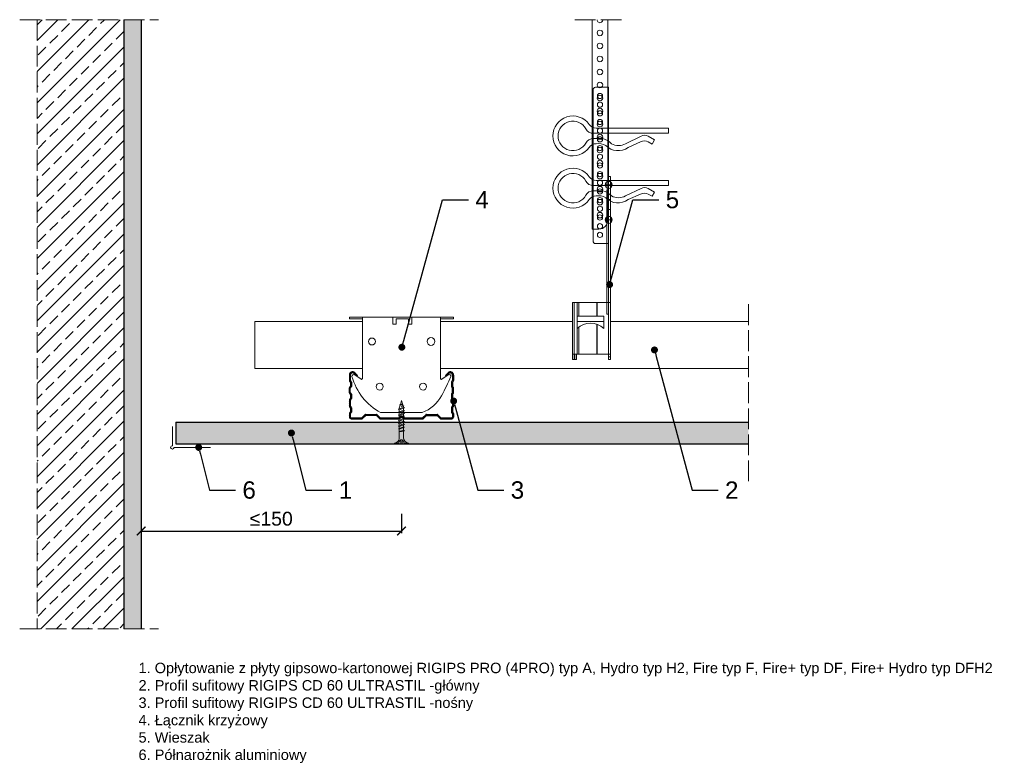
# Model space of a CAD drawing. Header units: millimetres. Extents: x 1985 to 2553, y 1202 to 1630.
import ezdxf
from ezdxf import colors
from ezdxf.entities.mleader import LeaderData, LeaderLine
from ezdxf.math import Vec2, Vec3

# ---------------------------------------------------------------- set-up
doc = ezdxf.new("R2010")
doc.units = ezdxf.units.MM
doc.linetypes.add('ACAD_ISO02W100', pattern=[15, 12, -3])
for name, color, linetype, lineweight in [('_RIGIPS AKCESORIA', 7, 'Continuous', 18), ('_RIGIPS G-K', 7, 'Continuous', 25), ('_RIGIPS PROFIL', 7, 'Continuous', 18), ('KRESKOWANIE', 7, 'Continuous', 9), ('PRZERYWANA', 7, 'ACAD_ISO02W100', 9)]:
    doc.layers.add(name, color=color, linetype=linetype, lineweight=lineweight)
doc.styles.get("Standard").update_dxf_attribs({"font": 'arial.ttf'})
doc.dimstyles.new('ISO-25', dxfattribs={"dimtxt": 2.5, "dimasz": 2.5, "dimexe": 1.25, "dimexo": 0.625, "dimtad": 1, "dimtxsty": 'Standard', "dimcen": 2.5, "dimadec": 0, "dimazin": 0, "dimtfac": 1, "dimtmove": 0, "dimatfit": 3, "dimfxl": 1, "dimarcsym": 0})

# ---------------------------------------------------------------- blocks, each defined once
blk = doc.blocks.new('TN 25')
at = {"layer": '_RIGIPS AKCESORIA'}
for p, q in [((0, -0.84), (0, 7.16)), ((0, 7.16), (0.46, 7.16)), ((0.46, 7.16), (0.46, 4.78)), ((0.46, 4.78), (0, 4.78)), ((0, 3.5), (1.77, 3.5)), ((0, 2.83), (1.77, 2.83)), ((0.46, 1.64), (0, 1.64)), ((0.46, -0.84), (0.46, 1.64)), ((1.77, 3.5), (1.77, 4.2)), ((1.77, 2.83), (1.77, 2.18)), ((3.02, 4.46), (8.47, 4.46)), ((7.49, 2.01), (3.55, 2.01)), ((7.12, 4.46), (7.12, 3.18)), ((8.03, 2.01), (7.12, 4.46)), ((7.12, 3.18), (7.65, 1.53)), ((7.65, 1.53), (8.03, 2.01)), ((9.41, 2.01), (8.03, 2.01)), ((8.47, 4.46), (8.79, 5)), ((9.61, 1.51), (8.47, 4.46)), ((8.79, 5), (9.93, 2.01)), ((9, 4.46), (10.1, 4.46)), ((9.93, 2.01), (9.61, 1.51)), ((11.04, 2.01), (9.93, 2.01)), ((10.1, 4.46), (10.41, 5)), ((11.23, 1.51), (10.1, 4.46)), ((10.41, 5), (11.56, 2.01)), ((10.62, 4.46), (11.67, 4.46)), ((11.56, 2.01), (11.23, 1.51)), ((12.61, 2.01), (11.56, 2.01)), ((11.67, 4.46), (11.99, 5)), ((12.81, 1.51), (11.67, 4.46)), ((11.99, 5), (13.14, 2.01)), ((12.2, 4.46), (13.21, 4.46)), ((13.14, 2.01), (12.81, 1.51)), ((14.15, 2.01), (13.14, 2.01)), ((13.21, 4.46), (13.52, 5)), ((14.34, 1.51), (13.21, 4.46)), ((13.52, 5), (14.67, 2.01)), ((13.73, 4.46), (14.8, 4.46)), ((14.67, 2.01), (14.34, 1.51)), ((15.74, 2.01), (14.67, 2.01)), ((14.8, 4.46), (15.12, 5)), ((15.94, 1.51), (14.8, 4.46)), ((15.12, 5), (16.26, 2.01)), ((15.33, 4.46), (16.42, 4.46)), ((16.26, 2.01), (15.94, 1.51)), ((17.36, 2.01), (16.26, 2.01)), ((16.42, 4.46), (16.73, 5)), ((17.55, 1.51), (16.42, 4.46)), ((16.73, 5), (17.88, 2.01)), ((16.94, 4.46), (17.99, 4.46)), ((17.88, 2.01), (17.55, 1.51)), ((18.93, 2.01), (17.88, 2.01)), ((17.99, 4.46), (18.31, 5)), ((19.13, 1.51), (17.99, 4.46)), ((18.31, 5), (19.45, 2.01)), ((18.52, 4.46), (19.68, 4.46)), ((19.45, 2.01), (19.13, 1.51)), ((19.45, 2.01), (20.62, 2.01)), ((19.68, 4.46), (20, 5)), ((20.82, 1.51), (19.68, 4.46)), ((20, 5), (21.14, 2.01)), ((20.21, 4.46), (20.7, 4.46)), ((20.7, 4.46), (22.28, 3.98)), ((21.14, 2.01), (20.82, 1.51)), ((21.14, 2.01), (21.81, 2.12)), ((21.85, 1.83), (21.67, 3.28)), ((21.67, 3.28), (22.14, 2.4)), ((22.14, 2.4), (21.85, 1.83)), ((22.7, 2.36), (22.14, 2.4)), ((22.28, 3.98), (22.56, 4.37)), ((22.7, 2.36), (22.28, 3.98)), ((22.56, 4.37), (23.03, 2.71)), ((23.03, 2.71), (22.7, 2.36)), ((22.71, 3.85), (25, 3.24)), ((25, 3.24), (23.03, 2.71)), ((0, -0.84), (0.46, -0.84))]:
    blk.add_line(p, q, dxfattribs=at)
for centre, major_axis, ratio, start_param, end_param in [((3.09, 7.67), (0.17, 3.2), 0.826134, 1.773653, 3.180586), ((-0.04, 0.9), (0, 3.93), 0.848176, -0.720942, -0.151112), ((3.37, -1.57), (0.28, 3.57), 0.832181, 0.035984, 1.430787), ((-2.73, 15.91), (0, 14.76), 0.848176, 3.399396, 3.475072), ((0.59, 4.62), (0, 2.81), 0.848176, 3.475072, 3.862535), ((1.66, 3.18), (0, 0.895), 0.848176, -1.552777, -0.720942), ((1.66, 3.18), (0, 0.895), 0.848176, 3.862535, 4.730408)]:
    blk.add_ellipse(centre, major_axis=major_axis, ratio=ratio, start_param=start_param, end_param=end_param, dxfattribs=at)
blk = doc.blocks.new('CD 60 ULTRASTIL')
h = blk.add_hatch()
h.set_pattern_fill('ANSI31', color=256, scale=0.3, style=0)
h.paths.add_polyline_path([(542.88, 684.5, -0.302776), (543.49, 684.5), (544.54, 683.79, 0.148069), (544.85, 683.7), (555.42, 683.7, 0.198912), (555.81, 683.86), (557.38, 685.44, -0.198912), (557.77, 685.6), (563.59, 685.6, -0.198912), (563.98, 685.44), (565.55, 683.86, 0.198912), (565.94, 683.7), (572.18, 683.7, 0.414214), (573.18, 684.7), (573.18, 686.74, 0.198912), (573.02, 687.12), (572.74, 687.4, -0.198912), (572.58, 687.79), (572.58, 689.87, -0.198912), (572.74, 690.26), (573.02, 690.54, 0.198912), (573.18, 690.93), (573.18, 694.47, 0.198912), (573.02, 694.86), (572.74, 695.14, -0.198912), (572.58, 695.53), (572.58, 697.61, -0.198912), (572.74, 698), (573.02, 698.28, 0.198912), (573.18, 698.67), (573.18, 701.47, 0.198912), (573.02, 701.86), (572.74, 702.14, -0.198912), (572.58, 702.53), (572.58, 704.61, -0.198912), (572.74, 705), (573.02, 705.28, 0.198912), (573.18, 705.67), (573.18, 708.9, 0.666128), (570.12, 710.18), (568.55, 708.63), (568.93, 708.24), (570.5, 709.79, -0.666128), (572.63, 708.9), (572.63, 705.9, -0.198912), (572.47, 705.51), (572.19, 705.23, 0.198912), (572.03, 704.84), (572.03, 702.3, 0.198912), (572.19, 701.91), (572.47, 701.63, -0.198912), (572.63, 701.25), (572.63, 698.9, -0.198912), (572.47, 698.51), (572.19, 698.23, 0.198912), (572.03, 697.84), (572.03, 695.3, 0.198912), (572.19, 694.91), (572.47, 694.63, -0.198912), (572.63, 694.25), (572.63, 691.16, -0.198912), (572.47, 690.77), (572.19, 690.49, 0.198912), (572.03, 690.1), (572.03, 687.56, 0.198912), (572.19, 687.17), (572.47, 686.9, -0.198912), (572.63, 686.51), (572.63, 684.7, -0.414214), (572.18, 684.25), (566.17, 684.25, -0.198912), (565.78, 684.41), (564.2, 685.99, 0.198912), (563.82, 686.15), (557.55, 686.15, 0.198912), (557.16, 685.99), (555.58, 684.41, -0.198912), (555.19, 684.25), (545.01, 684.25, -0.148069), (544.71, 684.34), (543.49, 685.16, 0.302776), (542.88, 685.16), (541.65, 684.34, -0.148069), (541.35, 684.25), (531.17, 684.25, -0.198912), (530.78, 684.41), (529.2, 685.99, 0.198912), (528.82, 686.15), (522.55, 686.15, 0.198912), (522.16, 685.99), (520.58, 684.41, -0.198912), (520.19, 684.25), (514.18, 684.25, -0.414214), (513.73, 684.7), (513.73, 686.51, -0.198912), (513.89, 686.9), (514.17, 687.17, 0.198912), (514.33, 687.56), (514.33, 690.1, 0.198912), (514.17, 690.49), (513.89, 690.77, -0.198912), (513.73, 691.16), (513.73, 694.25, -0.198912), (513.89, 694.63), (514.17, 694.91, 0.198912), (514.33, 695.3), (514.33, 697.84, 0.198912), (514.17, 698.23), (513.89, 698.51, -0.198912), (513.73, 698.9), (513.73, 701.25, -0.198912), (513.89, 701.63), (514.17, 701.91, 0.198912), (514.33, 702.3), (514.33, 704.84, 0.198912), (514.17, 705.23), (513.89, 705.51, -0.198912), (513.73, 705.9), (513.73, 708.9, -0.666128), (515.86, 709.79), (517.43, 708.24), (517.81, 708.63), (516.25, 710.18, 0.666128), (513.18, 708.9), (513.18, 705.67, 0.198912), (513.34, 705.28), (513.62, 705, -0.198912), (513.78, 704.61), (513.78, 702.53, -0.198912), (513.62, 702.14), (513.34, 701.86, 0.198912), (513.18, 701.47), (513.18, 698.67, 0.198912), (513.34, 698.28), (513.62, 698, -0.198912), (513.78, 697.61), (513.78, 695.53, -0.198912), (513.62, 695.14), (513.34, 694.86, 0.198912), (513.18, 694.47), (513.18, 690.93, 0.198912), (513.34, 690.54), (513.62, 690.26, -0.198912), (513.78, 689.87), (513.78, 687.79, -0.198912), (513.62, 687.4), (513.34, 687.12, 0.198912), (513.18, 686.74), (513.18, 684.7, 0.414214), (514.18, 683.7), (520.42, 683.7, 0.198912), (520.81, 683.86), (522.38, 685.44, -0.198912), (522.77, 685.6), (528.59, 685.6, -0.198912), (528.98, 685.44), (530.55, 683.86, 0.198912), (530.94, 683.7), (541.51, 683.7, 0.148069), (541.82, 683.79)])
for p, q in [((515.86, 709.79), (517.43, 708.24)), ((516.25, 710.18), (517.81, 708.63)), ((570.12, 710.18), (568.55, 708.63)), ((570.5, 709.79), (568.93, 708.24)), ((513.18, 708.9), (513.18, 705.67)), ((513.34, 705.28), (513.62, 705)), ((513.73, 708.9), (513.73, 705.9)), ((513.78, 704.61), (513.78, 702.53)), ((513.89, 705.51), (514.17, 705.23)), ((514.33, 704.84), (514.33, 702.3)), ((517.43, 708.24), (517.81, 708.63)), ((568.93, 708.24), (568.55, 708.63)), ((572.03, 704.84), (572.03, 702.3)), ((572.47, 705.51), (572.19, 705.23)), ((572.58, 704.61), (572.58, 702.53)), ((572.63, 708.9), (572.63, 705.9)), ((573.02, 705.28), (572.74, 705)), ((573.18, 708.9), (573.18, 705.67)), ((513.18, 698.67), (513.18, 701.47)), ((513.34, 701.86), (513.62, 702.14)), ((513.34, 698.28), (513.62, 698)), ((513.73, 698.9), (513.73, 701.25)), ((513.89, 701.63), (514.17, 701.91)), ((513.89, 698.51), (514.17, 698.23)), ((572.47, 701.63), (572.19, 701.91)), ((572.47, 698.51), (572.19, 698.23)), ((572.63, 698.9), (572.63, 701.25)), ((573.02, 701.86), (572.74, 702.14)), ((573.02, 698.28), (572.74, 698)), ((573.18, 698.67), (573.18, 701.47)), ((513.18, 694.47), (513.18, 690.93)), ((513.34, 694.86), (513.62, 695.14)), ((513.73, 694.25), (513.73, 691.16)), ((513.78, 697.61), (513.78, 695.53)), ((513.89, 694.63), (514.17, 694.91)), ((514.33, 697.84), (514.33, 695.3)), ((572.03, 697.84), (572.03, 695.3)), ((572.47, 694.63), (572.19, 694.91)), ((572.58, 697.61), (572.58, 695.53)), ((572.63, 694.25), (572.63, 691.16)), ((573.02, 694.86), (572.74, 695.14)), ((573.18, 694.47), (573.18, 690.93)), ((513.18, 686.74), (513.18, 684.7)), ((513.34, 690.54), (513.62, 690.26)), ((513.34, 687.12), (513.62, 687.4)), ((513.78, 689.87), (513.78, 687.79)), ((513.89, 690.77), (514.17, 690.49)), ((513.89, 686.9), (514.17, 687.17)), ((514.33, 690.1), (514.33, 687.56)), ((572.03, 690.1), (572.03, 687.56)), ((572.47, 690.77), (572.19, 690.49)), ((572.47, 686.9), (572.19, 687.17)), ((572.58, 689.87), (572.58, 687.79)), ((573.02, 690.54), (572.74, 690.26)), ((573.02, 687.12), (572.74, 687.4)), ((573.18, 686.74), (573.18, 684.7)), ((513.73, 686.51), (513.73, 684.7)), ((514.18, 684.25), (520.19, 684.25)), ((514.18, 683.7), (520.42, 683.7)), ((520.58, 684.41), (522.16, 685.99)), ((520.81, 683.86), (522.38, 685.44)), ((522.55, 686.15), (528.82, 686.15)), ((528.59, 685.6), (522.77, 685.6)), ((530.55, 683.86), (528.98, 685.44)), ((530.78, 684.41), (529.2, 685.99)), ((530.94, 683.7), (541.51, 683.7)), ((531.17, 684.25), (541.35, 684.25)), ((541.65, 684.34), (542.88, 685.16)), ((541.82, 683.79), (542.88, 684.5)), ((544.71, 684.34), (543.49, 685.16)), ((544.54, 683.79), (543.49, 684.5)), ((544.85, 683.7), (555.42, 683.7)), ((545.01, 684.25), (555.19, 684.25)), ((555.58, 684.41), (557.16, 685.99)), ((555.81, 683.86), (557.38, 685.44)), ((557.55, 686.15), (563.82, 686.15)), ((557.77, 685.6), (563.59, 685.6)), ((565.55, 683.86), (563.98, 685.44)), ((565.78, 684.41), (564.2, 685.99)), ((565.94, 683.7), (572.18, 683.7)), ((566.17, 684.25), (572.18, 684.25)), ((572.63, 686.51), (572.63, 684.7))]:
    blk.add_line(p, q)
for centre, radius, start, end in [((514.98, 708.9), 1.8, 45.3251, 180), ((514.98, 708.9), 1.25, 45.3251, 180), ((571.38, 708.9), 1.8, 360, 134.6749), ((571.38, 708.9), 1.25, 360, 134.6749), ((513.73, 705.67), 0.55, 180, 225), ((513.23, 704.61), 0.55, 0, 45), ((514.28, 705.9), 0.55, 180, 225), ((513.78, 704.84), 0.55, 0, 45), ((572.58, 704.84), 0.55, 135, 180), ((572.08, 705.9), 0.55, 315, 0), ((573.13, 704.61), 0.55, 135, 180), ((572.63, 705.67), 0.55, 315, 0), ((513.73, 701.47), 0.55, 135, 180), ((513.73, 698.67), 0.55, 180, 225), ((513.23, 702.53), 0.55, 315, 0), ((513.23, 697.61), 0.55, 360, 45), ((514.28, 701.25), 0.55, 135, 180), ((514.28, 698.9), 0.55, 180, 225), ((513.78, 702.3), 0.55, 315, 0), ((513.78, 697.84), 0.55, 0, 45), ((572.58, 702.3), 0.55, 180, 225), ((572.58, 697.84), 0.55, 135, 180), ((572.08, 701.25), 0.55, 0, 45), ((572.08, 698.9), 0.55, 315, 0), ((573.13, 702.53), 0.55, 180, 225), ((573.13, 697.61), 0.55, 135, 180), ((572.63, 701.47), 0.55, 0, 45), ((572.63, 698.67), 0.55, 315, 0), ((513.73, 694.47), 0.55, 135, 180), ((513.23, 695.53), 0.55, 315, 0), ((514.28, 694.25), 0.55, 135, 180), ((513.78, 695.3), 0.55, 315, 0), ((572.58, 695.3), 0.55, 180, 225), ((572.08, 694.25), 0.55, 0, 45), ((573.13, 695.53), 0.55, 180, 225), ((572.63, 694.47), 0.55, 0, 45), ((513.73, 690.93), 0.55, 180, 225), ((513.73, 686.74), 0.55, 135, 180), ((513.23, 689.87), 0.55, 0, 45), ((513.23, 687.79), 0.55, 315, 0), ((514.28, 691.16), 0.55, 180, 225), ((514.28, 686.51), 0.55, 135, 180), ((513.78, 690.1), 0.55, 360, 45), ((513.78, 687.56), 0.55, 315, 360), ((572.58, 690.1), 0.55, 135, 180), ((572.58, 687.56), 0.55, 180, 225), ((572.08, 691.16), 0.55, 315, 0), ((572.08, 686.51), 0.55, 360, 45), ((573.13, 689.87), 0.55, 135, 180), ((573.13, 687.79), 0.55, 180, 225), ((572.63, 690.93), 0.55, 315, 0), ((572.63, 686.74), 0.55, 360, 45), ((514.18, 684.7), 1, 180, 270), ((514.18, 684.7), 0.45, 180, 270), ((520.19, 684.8), 0.55, 270, 315), ((520.42, 684.25), 0.55, 270, 315), ((522.55, 685.6), 0.55, 90, 135), ((522.77, 685.05), 0.55, 90, 135), ((528.59, 685.05), 0.55, 45, 90), ((528.82, 685.6), 0.55, 45, 90), ((530.94, 684.25), 0.55, 225, 270), ((531.17, 684.8), 0.55, 225, 270), ((541.35, 684.8), 0.55, 270, 303.6901), ((541.51, 684.25), 0.55, 270, 303.6901), ((543.18, 684.7), 0.55, 56.3099, 123.6901), ((543.18, 684.04), 0.55, 56.3099, 123.6901), ((544.85, 684.25), 0.55, 236.3099, 270), ((545.01, 684.8), 0.55, 236.3099, 270), ((555.19, 684.8), 0.55, 270, 315), ((555.42, 684.25), 0.55, 270, 315), ((557.55, 685.6), 0.55, 90, 135), ((557.77, 685.05), 0.55, 90, 135), ((563.59, 685.05), 0.55, 45, 90), ((563.82, 685.6), 0.55, 45, 90), ((565.94, 684.25), 0.55, 225, 270), ((566.17, 684.8), 0.55, 225, 270), ((572.18, 684.7), 1, 270, 0), ((572.18, 684.7), 1, 270, 360), ((572.18, 684.7), 0.45, 270, 360)]:
    blk.add_arc(centre, radius, start, end)
blk = doc.blocks.new('Lacznik krzyzowy (widok2)')
at = {"layer": '_RIGIPS AKCESORIA'}
for p, q in [((94.8, 91.5, 218.36), (94.8, 90.5, 218.36)), ((94.8, 91.5, 218.36), (154.8, 91.5, 218.36)), ((102.3, 56.15, 218.36), (102.3, 91.5, 218.36)), ((119.8, 91.5, 218.36), (119.8, 87.5, 218.36)), ((130.8, 91.5, 218.36), (119.8, 91.5, 218.36)), ((130.85, 91.5, 218.36), (130.85, 87.5, 218.36)), ((147.3, 91.5, 218.36), (147.3, 56.15, 218.36)), ((154.8, 91.5, 218.36), (154.8, 90.5, 218.36)), ((94.8, 90.5, 218.36), (102.3, 90.5, 218.36)), ((119.8, 87.5, 218.36), (121.8, 87.5, 218.36)), ((121.8, 87.5, 218.36), (121.8, 90.5, 218.36)), ((121.8, 90.5, 218.36), (128.85, 90.5, 218.36)), ((128.85, 90.5, 218.36), (128.85, 87.5, 218.36)), ((128.85, 87.5, 218.36), (130.85, 87.5, 218.36)), ((154.8, 90.5, 218.36), (147.3, 90.5, 218.36)), ((97.87, 58.35, 218.36), (101.51, 55.74, 218.36)), ((148.09, 55.74, 218.36), (151.73, 58.35, 218.36)), ((136.8, 36.5, 218.36), (112.81, 36.5, 218.36))]:
    blk.add_line(p, q, dxfattribs=at)
for centre, radius in [((107.8, 77.5, 218.36), 2), ((141.8, 77.5, 218.36), 2.24), ((112.3, 51.5, 218.36), 2), ((137.3, 51.5, 218.36), 2)]:
    blk.add_circle(centre, radius, dxfattribs=at)
for centre, radius, start, end in [((97.29, 57.53, 218.36), 1, 122.1388, 189.8152), ((129.23, 66.45, 218.36), 34.16, 195.4351, 241.2658), ((97.29, 57.53, 218.36), 1, 54.4623, 122.1388), ((20.47, 114.78, 218.36), 144.71, 331.7398, 336.6225), ((152.32, 57.53, 218.36), 1, 350.1848, 125.5377), ((101.8, 56.15, 218.36), 0.5, 234.4623, 0), ((147.8, 56.15, 218.36), 0.5, 180, 305.5377), ((129.12, 56.49, 218.36), 21.41, 291.013, 331.4749)]:
    blk.add_arc(centre, radius, start, end, dxfattribs=at)
blk = doc.blocks.new('wieszak noniuszowy bok')
at = {"layer": '_RIGIPS AKCESORIA', "lineweight": 0}
for p, q in [((1392.48, 5181.36), (1399.98, 5181.36)), ((1399.98, 5024.65), (1399.98, 5181.36)), ((1390.98, 5092.86), (1390.98, 5179.86)), ((1399.98, 5129.95), (1399.97, 5129.95)), ((1399.98, 5129.95), (1401, 5129.95)), ((1401, 5129.95), (1401, 5024.65)), ((1401, 5129.95), (1401, 5129.95)), ((1398.54, 5126.58), (1398.54, 5123.65)), ((1399.98, 5126.06), (1399.98, 5102.02)), ((1401.42, 5126.58), (1401.42, 5123.65)), ((1398.96, 5122.28), (1399.98, 5122.28)), ((1398.96, 5122.28), (1399.98, 5122.28)), ((1398.96, 5122.28), (1398.96, 5050.72)), ((1399.98, 5116.66), (1401, 5116.66)), ((1399.98, 5116.63), (1399.98, 5116.66)), ((1399.98, 5116.66), (1399.98, 5116.63)), ((1399.98, 5116.62), (1399.98, 5116.63)), ((1399.98, 5116.63), (1399.98, 5116.56)), ((1399.98, 5116.55), (1399.98, 5116.63)), ((1399.98, 5116.63), (1399.98, 5116.55)), ((1399.98, 5116.55), (1399.98, 5116.62)), ((1399.98, 5116.56), (1399.98, 5116.43)), ((1399.98, 5116.42), (1399.98, 5116.55)), ((1399.98, 5116.41), (1399.98, 5116.55)), ((1399.98, 5116.55), (1399.98, 5116.41)), ((1399.98, 5116.43), (1399.98, 5116.25)), ((1399.98, 5116.24), (1399.98, 5116.42)), ((1399.98, 5116.21), (1399.98, 5116.41)), ((1399.98, 5116.41), (1399.98, 5116.21)), ((1399.98, 5116.25), (1399.98, 5116.01)), ((1399.98, 5116), (1399.98, 5116.24)), ((1399.98, 5115.97), (1399.98, 5116.21)), ((1399.98, 5116.21), (1399.98, 5115.97)), ((1399.98, 5116.01), (1399.98, 5115.74)), ((1399.98, 5115.71), (1399.98, 5116)), ((1399.98, 5115.69), (1399.98, 5115.97)), ((1399.98, 5115.97), (1399.98, 5115.69)), ((1399.98, 5115.74), (1399.98, 5115.41)), ((1399.98, 5115.38), (1399.98, 5115.71)), ((1399.98, 5115.37), (1399.98, 5115.69)), ((1399.98, 5115.69), (1399.98, 5115.37)), ((1399.98, 5115.41), (1399.98, 5115.05)), ((1399.98, 5115.02), (1399.98, 5115.38)), ((1399.98, 5115.02), (1399.98, 5115.37)), ((1399.98, 5115.37), (1399.98, 5115.02)), ((1399.98, 5115.05), (1399.98, 5114.67)), ((1399.98, 5114.65), (1399.98, 5115.02)), ((1399.98, 5114.64), (1399.98, 5115.02)), ((1399.98, 5115.02), (1399.98, 5114.64)), ((1399.98, 5114.67), (1399.98, 5114.28)), ((1399.98, 5114.25), (1399.98, 5114.65)), ((1399.98, 5114.25), (1399.98, 5114.64)), ((1399.98, 5114.64), (1399.98, 5114.25)), ((1399.98, 5114.28), (1399.98, 5113.88)), ((1399.98, 5113.85), (1399.98, 5114.25)), ((1399.98, 5113.84), (1399.98, 5114.25)), ((1399.98, 5114.25), (1399.98, 5113.84)), ((1399.98, 5113.88), (1399.98, 5113.48)), ((1399.98, 5113.46), (1399.98, 5113.85)), ((1399.98, 5113.84), (1399.98, 5113.44)), ((1399.98, 5113.44), (1399.98, 5113.84)), ((1399.98, 5113.48), (1399.98, 5113.1)), ((1399.98, 5113.07), (1399.98, 5113.46)), ((1399.98, 5113.44), (1399.98, 5113.06)), ((1399.98, 5113.06), (1399.98, 5113.44)), ((1399.98, 5113.1), (1399.98, 5112.75)), ((1399.98, 5112.72), (1399.98, 5113.07)), ((1399.98, 5113.06), (1399.98, 5112.68)), ((1399.98, 5112.68), (1399.98, 5113.06)), ((1399.98, 5112.75), (1399.98, 5112.42)), ((1399.98, 5112.4), (1399.98, 5112.72)), ((1399.98, 5112.68), (1399.98, 5112.33)), ((1399.98, 5112.33), (1399.98, 5112.68)), ((1399.98, 5112.42), (1399.98, 5112.14)), ((1399.98, 5112.12), (1399.98, 5112.4)), ((1399.98, 5112.33), (1399.98, 5112)), ((1399.98, 5112), (1399.98, 5112.33)), ((1399.98, 5112.14), (1399.98, 5111.9)), ((1399.98, 5111.89), (1399.98, 5112.12)), ((1399.98, 5112), (1399.98, 5111.72)), ((1399.98, 5111.72), (1399.98, 5112)), ((1399.98, 5111.9), (1399.98, 5111.72)), ((1399.98, 5111.72), (1399.98, 5111.89)), ((1399.98, 5111.72), (1399.98, 5111.6)), ((1399.98, 5111.59), (1399.98, 5111.72)), ((1399.98, 5111.72), (1399.98, 5111.48)), ((1399.98, 5111.48), (1399.98, 5111.72)), ((1399.98, 5111.6), (1399.98, 5111.54)), ((1399.98, 5111.53), (1399.98, 5111.59)), ((1399.98, 5111.54), (1399.98, 5111.53)), ((1399.98, 5111.48), (1399.98, 5111.29)), ((1399.98, 5111.29), (1399.98, 5111.48)), ((1399.98, 5111.29), (1399.98, 5111.15)), ((1399.98, 5111.15), (1399.98, 5111.29)), ((1399.98, 5111.15), (1399.98, 5111.06)), ((1399.98, 5111.06), (1399.98, 5111.15)), ((1399.98, 5111.06), (1399.98, 5111.04)), ((1399.98, 5111.04), (1399.98, 5111.06)), ((1399.98, 5111.04), (1401, 5111.04)), ((1398.54, 5106.42), (1398.54, 5103.49)), ((1399.98, 5102.02), (1399.98, 5102.1)), ((1401.42, 5106.42), (1401.42, 5103.49)), ((1399.98, 5091.36), (1392.48, 5091.36)), ((1400.98, 5057.36), (1379.24, 5057.36)), ((1379.24, 5057.36), (1379.24, 5024.65)), ((1380.12, 5057.36), (1380.12, 5024.65)), ((1381.9, 5057.36), (1381.9, 5049.5)), ((1382.79, 5057.36), (1382.79, 5049.5)), ((1393.13, 5057.36), (1393.13, 5049.5)), ((1393.4, 5057.36), (1393.4, 5049.5)), ((1400.98, 5057.36), (1401, 5057.36)), ((1401, 5057.36), (1400.98, 5057.36)), ((1398.96, 5050.72), (1399.98, 5050.72)), ((1381.81, 5042.35), (1381.81, 5049.5)), ((1397.14, 5049.5), (1381.81, 5049.5)), ((1393.13, 5044.79), (1393.13, 5027.72)), ((1393.4, 5044.69), (1393.4, 5027.72)), ((1397.14, 5042.35), (1397.14, 5049.5)), ((1381.9, 5042.43), (1381.9, 5027.72)), ((1382.79, 5043.18), (1382.79, 5027.72)), ((1379.24, 5027.72), (1401, 5027.72)), ((1380.57, 5027.72), (1380.57, 5024.65)), ((1381.46, 5024.65), (1381.46, 5027.72)), ((1379.24, 5024.65), (1381.46, 5024.65)), ((1399.98, 5026.19), (1401, 5026.19)), ((1401, 5024.65), (1399.98, 5024.65))]:
    blk.add_line(p, q, dxfattribs=at)
at = {"layer": '_RIGIPS AKCESORIA'}
for p, q in [((1397.92, 5125.12), (1402.03, 5125.12)), ((1397.92, 5104.96), (1402.03, 5104.96))]:
    blk.add_line(p, q, dxfattribs=at)
for centre, radius in [((1394.98, 5176.36), 1.5), ((1394.98, 5171.36), 1.5), ((1394.98, 5166.36), 1.5), ((1394.98, 5161.36), 1.5), ((1394.98, 5156.36), 1.5), ((1394.98, 5151.36), 1.5), ((1394.98, 5146.36), 1.5), ((1394.98, 5141.36), 1.5), ((1394.98, 5136.36), 1.5), ((1394.98, 5131.36), 1.5), ((1394.98, 5126.36), 1.5), ((1399.98, 5125.12), 2.06), ((1394.98, 5121.36), 1.5), ((1394.98, 5116.36), 1.5), ((1394.98, 5111.36), 1.5), ((1394.98, 5106.36), 1.5), ((1394.98, 5101.36), 1.5), ((1399.98, 5104.96), 2.06), ((1394.98, 5096.36), 1.5)]:
    blk.add_circle(centre, radius, dxfattribs=at)
at = {"layer": '_RIGIPS AKCESORIA', "lineweight": 0}
for centre, start, end in [((1392.48, 5179.86), 90, 180), ((1392.48, 5092.86), 180, 270)]:
    blk.add_arc(centre, 1.5, start, end, dxfattribs=at)
at = {"layer": '_RIGIPS AKCESORIA'}
blk.add_arc((1389.48, 5034.29), 11.12, 46.445, 133.4017, dxfattribs=at)
blk = doc.blocks.new('klamra')
at = {"layer": '_RIGIPS AKCESORIA'}
for p, q in [((6828.19, 2764.92), (6828.19, 2806.53)), ((6831.19, 2764.92), (6831.19, 2808.19)), ((6834.19, 2802.92), (6834.19, 2808.19)), ((6832.87, 2780.55), (6837.19, 2789.57)), ((6839.31, 2788.09), (6836.06, 2780.95)), ((6832.86, 2776.63), (6835, 2772.92)), ((6836.19, 2776.54), (6837.38, 2774.29)), ((6835, 2772.92), (6837.38, 2774.29)), ((6831.19, 2764.92), (6828.19, 2764.92))]:
    blk.add_line(p, q, dxfattribs=at)
for centre, radius, start, end in [((6832.69, 2820.02), 11.5, 305.1527, 234.8473), ((6832.69, 2820.02), 8.5, 298.7822, 241.2178), ((6823.19, 2806.53), 5, 0, 54.8473), ((6826.19, 2808.19), 5, 0, 61.2178), ((6839.19, 2808.19), 5, 118.7822, 180), ((6842.19, 2806.53), 5, 125.1527, 180), ((6845.23, 2805.18), 8.16, 170.4436, 210.2847), ((6843.93, 2805.32), 10.09, 195.2653, 228.1308), ((6829.23, 2793.69), 8.97, 332.6387, 27.3613), ((6831.19, 2793.92), 10, 324.3132, 45.573), ((6835.87, 2778.58), 3.59, 146.8414, 212.9715), ((6840.61, 2778.88), 5, 155.5109, 207.8622)]:
    blk.add_arc(centre, radius, start, end, dxfattribs=at)
blk = doc.blocks.new('noniusz uciety')
at = {"layer": '_RIGIPS AKCESORIA'}
for p, q in [((1663.33, 1509.33), (1663.33, 1629.95)), ((1672.33, 1514.33), (1672.33, 1629.95)), ((1667.33, 1509.33), (1663.33, 1509.33))]:
    blk.add_line(p, q, dxfattribs=at)
for centre in [(1667.88, 1622.34), (1667.88, 1614.84), (1667.88, 1607.34), (1667.88, 1599.84), (1667.88, 1592.34), (1667.88, 1584.84), (1667.88, 1577.34), (1667.88, 1569.84), (1667.88, 1562.34), (1667.88, 1554.84), (1667.88, 1547.34), (1667.88, 1539.84), (1667.88, 1532.34), (1667.88, 1524.84), (1667.88, 1517.34)]:
    blk.add_circle(centre, 1.6, dxfattribs=at)
for centre, radius, start, end in [((1667.88, 1629.84), 1.6, 175.8835, 4.1165), ((1667.33, 1514.33), 5, 270, 0)]:
    blk.add_arc(centre, radius, start, end, dxfattribs=at)
blk = doc.blocks.new('polnaroznik')
at = {"layer": '_RIGIPS AKCESORIA'}
for p, q in [((429.5, 44.15), (429.5, 55.15)), ((430.5, 56.15), (451.5, 56.15))]:
    blk.add_line(p, q, dxfattribs=at)
blk.add_arc((429.5, 56.15), 1, 0, 270, dxfattribs=at)
blk = doc.blocks.new('_Dot')
at = {"color": 0, "linetype": 'ByBlock', "lineweight": -2}
blk.add_line((-0.5, 0), (-1, 0), dxfattribs=at)
at = {"color": 0, "linetype": 'ByBlock', "const_width": 0.5}
blk.add_lwpolyline([(-0.25, 0, 1), (0.25, 0, 1)], format="xyb", close=True, dxfattribs=at)
blk = doc.blocks.new('_ArchTick')
at = {"color": 0, "linetype": 'ByBlock', "const_width": 0.15}
blk.add_lwpolyline([(-0.5, -0.5), (0.5, 0.5)], dxfattribs=at)
blk = doc.blocks.new('*D21')
at = {"layer": '_RIGIPS G-K', "color": 0, "lineweight": -2, "transparency": 16777216}
for p, q in [((2055.2, 1345.36), (2055.2, 1334.11)), ((2205.2, 1345.36), (2205.2, 1334.11)), ((2055.2, 1335.36), (2205.2, 1335.36))]:
    blk.add_line(p, q, dxfattribs=at)
at = {"layer": 'Defpoints', "color": 0, "transparency": 16777216}
for p in [(2205.2, 1410.55), (2055.2, 1385.55), (2205.2, 1335.36)]:
    blk.add_point(p, dxfattribs=at)
at = {"layer": '_RIGIPS G-K', "color": 0, "lineweight": -2, "transparency": 16777216, "xscale": 5, "yscale": 5, "zscale": 5, "rotation": 180}
blk.add_blockref('_ArchTick', (2055.2, 1335.36), dxfattribs=at)
at = {"layer": '_RIGIPS G-K', "color": 0, "lineweight": -2, "transparency": 16777216, "xscale": 5, "yscale": 5, "zscale": 5}
blk.add_blockref('_ArchTick', (2205.2, 1335.36), dxfattribs=at)
at = {"layer": '_RIGIPS G-K', "color": 0, "transparency": 16777216, "insert": (2130.2, 1342.44), "char_height": 8, "attachment_point": 5}
blk.add_mtext('≤150', dxfattribs=at)

msp = doc.modelspace()

# ---------------------------------------------------------------- hatches: boundary and pattern name
at = {"layer": '_RIGIPS G-K'}
h = msp.add_hatch(dxfattribs=at)
h.set_pattern_fill('DOTS', color=256, scale=2, angle=225, style=0)
h.set_pattern_definition([(225, (485, -0.9), (1.122532, -3.367596), [0, -3.175])])
h.paths.add_polyline_path([(2405.203, 1385.551), (2405.203, 1398.051), (2075.203, 1398.051), (2075.203, 1385.551)])
at = {"layer": 'KRESKOWANIE'}
h = msp.add_hatch(dxfattribs=at)
h.set_pattern_fill('ANSI33', color=256, scale=2, angle=180, style=0)
h.paths.add_polyline_path([(2045.203, 1629.951), (1995.203, 1629.951), (1995.203, 1278.951), (2045.203, 1278.951)])
h = msp.add_hatch(dxfattribs=at)
h.set_pattern_fill('AR-SAND', color=256, scale=0.1, style=0)
h.paths.add_polyline_path([(2055.203, 1629.951), (2045.203, 1629.951), (2045.203, 1278.951), (2055.203, 1278.951)])

# ---------------------------------------------------------------- linework, layer by layer
for p, q in [((2045.203, 1629.951), (2045.203, 1278.951)), ((2055.203, 1629.951), (2055.203, 1278.951))]:
    msp.add_line(p, q)
at = {"layer": '_RIGIPS G-K'}
for p, q in [((2075.203, 1398.051), (2405.203, 1398.051)), ((2075.203, 1398.051), (2075.203, 1385.551)), ((2075.203, 1385.551), (2405.203, 1385.551))]:
    msp.add_line(p, q, dxfattribs=at)
at = {"layer": '_RIGIPS PROFIL'}
for p, q in [((2182.703, 1456.051), (2120.753, 1456.051)), ((2120.753, 1456.051), (2120.753, 1429.051)), ((2303.89, 1456.051), (2227.703, 1456.051)), ((2321.789, 1456.051), (2306.461, 1456.051)), ((2405.203, 1456.051), (2325.654, 1456.051)), ((2182.703, 1429.051), (2120.753, 1429.051)), ((2405.203, 1429.051), (2227.703, 1429.051))]:
    msp.add_line(p, q, dxfattribs=at)
at = {"layer": 'PRZERYWANA'}
for p, q in [((1985.203, 1629.951), (2065.203, 1629.951)), ((1995.203, 1629.951), (1995.203, 1278.951)), ((2305.068, 1629.951), (2334.068, 1629.951)), ((2405.203, 1466.051), (2405.203, 1363.951)), ((1985.203, 1278.951), (2065.203, 1278.951))]:
    msp.add_line(p, q, dxfattribs=at)

# ---------------------------------------------------------------- block references
for name, p in [('wieszak noniuszowy bok', (924.65, -3590.358)), ('Lacznik krzyzowy (widok2)', (2080.402, 1367.082, -218.356)), ('CD 60 ULTRASTIL', (1662.023, 716.35))]:
    msp.add_blockref(name, p)
at = {"xscale": -1, "rotation": 90}
for p in [(5124.001, 8395.691), (5124.001, 8365.594)]:
    msp.add_blockref('klamra', p, dxfattribs=at)
at = {"layer": '_RIGIPS AKCESORIA', "rotation": 90}
msp.add_blockref('TN 25', (2208.447, 1385.551), dxfattribs=at)
at = {"layer": '_RIGIPS AKCESORIA', "xscale": -1, "rotation": 180}
msp.add_blockref('polnaroznik', (1643.702, 1439.701), dxfattribs=at)
at = {"layer": '_RIGIPS G-K'}
msp.add_blockref('noniusz uciety', (651.735, 0), dxfattribs=at)

# ---------------------------------------------------------------- texts
at = {"layer": '_RIGIPS G-K', "insert": (2053.685, 1259.507), "char_height": 6, "attachment_point": 1}
msp.add_mtext_dynamic_manual_height_columns('1. Opłytowanie z płyty gipsowo-kartonowej RIGIPS PRO (4PRO) typ A, Hydro typ H2, Fire typ F, Fire+ typ DF, Fire+ Hydro typ DFH2\\P2. Profil sufitowy RIGIPS CD 60 ULTRASTIL -główny\\P3. Profil sufitowy RIGIPS CD 60 ULTRASTIL -nośny\\P4. Łącznik krzyżowy\\P5. Wieszak\\P6. Półnarożnik aluminiowy', width=501.98622, gutter_width=12.5, heights=[0], dxfattribs=at)

# ---------------------------------------------------------------- dimensions: what is measured, and where the dimension line sits
at = {"layer": '_RIGIPS G-K'}
dim = msp.add_linear_dim(base=(2205.203, 1335.358), p1=(2055.203, 1385.551), p2=(2205.203, 1410.551), text='≤150', dimstyle='ISO-25', override={"dimtxt": 8, "dimasz": 5, "dimgap": 3, "dimblk1": 'ArchTick', "dimblk2": 'ArchTick', "dimsah": 1, "dimfxl": 10, "dimfxlon": 1}, dxfattribs=at)
dim.commit()
dim.dimension.update_dxf_attribs({"geometry": '*D21', "text_midpoint": (2130.203, 1342.443)})

# ---------------------------------------------------------------- leaders
ml = msp.add_multileader_mtext('Standard', dxfattribs=at)
ml.set_content('4', color=256)
ml.set_leader_properties()
ml.set_arrow_properties(name='DOT')
ml.build(insert=Vec2(0, 0))
ml.multileader.update_dxf_attribs({"dogleg_length": 15})
ctx = ml.context
ctx.base_point, ctx.char_height, ctx.landing_gap_size, ctx.plane_origin = Vec3(2243.817, 1526.267), 10, 4, Vec3(2193.82, 1395.658)
notes = []
notes.append((ctx, [(0, (1, 1, 0), (2228.817, 1526.267), (1, 0), 15, [(0, [(2205.445, 1441.261)], 0, [])])]))
ctx.mtext.insert, ctx.mtext.flow_direction = Vec3(2247.817, 1531.267), 5
ml = msp.add_multileader_mtext('Standard', dxfattribs=at)
ml.set_content('5', color=256)
ml.set_leader_properties()
ml.set_arrow_properties(name='DOT')
ml.build(insert=Vec2(0, 0))
ml.multileader.update_dxf_attribs({"dogleg_length": 15})
ctx = ml.context
ctx.base_point, ctx.char_height, ctx.landing_gap_size, ctx.plane_origin = Vec3(2353.496, 1526.267), 10, 4, Vec3(2303.499, 1395.658)
notes.append((ctx, [(0, (1, 1, 0), (2338.496, 1526.267), (1, 0), 15, [(0, [(2325.182, 1477.367)], 0, [])])]))
ctx.mtext.insert, ctx.mtext.flow_direction = Vec3(2357.496, 1531.352), 5
ml = msp.add_multileader_mtext('Standard', dxfattribs=at)
ml.set_content('2', color=256)
ml.set_leader_properties()
ml.set_arrow_properties(name='DOT')
ml.build(insert=Vec2(0, 0))
ml.multileader.update_dxf_attribs({"dogleg_length": 15})
ctx = ml.context
ctx.base_point, ctx.char_height, ctx.landing_gap_size, ctx.plane_origin = Vec3(2387.673, 1358.94), 10, 4, Vec3(2337.676, 1489.549)
notes.append((ctx, [(0, (1, 1, 0), (2372.673, 1358.94), (1, 0), 15, [(0, [(2351.034, 1439.702)], 0, [])])]))
ctx.mtext.insert, ctx.mtext.flow_direction = Vec3(2391.673, 1363.94), 5
ml = msp.add_multileader_mtext('Standard', dxfattribs=at)
ml.set_content('3', color=256)
ml.set_leader_properties()
ml.set_arrow_properties(name='DOT')
ml.build(insert=Vec2(0, 0))
ml.multileader.update_dxf_attribs({"dogleg_length": 15})
ctx = ml.context
ctx.base_point, ctx.char_height, ctx.landing_gap_size, ctx.plane_origin = Vec3(2264.188, 1358.94), 10, 4, Vec3(2214.192, 1489.549)
notes.append((ctx, [(0, (1, 1, 0), (2249.188, 1358.94), (1, 0), 15, [(0, [(2235.317, 1410.269)], 0, [])])]))
ctx.mtext.insert, ctx.mtext.flow_direction = Vec3(2268.188, 1364.029), 5
ml = msp.add_multileader_mtext('Standard', dxfattribs=at)
ml.set_content('1', color=256)
ml.set_leader_properties()
ml.set_arrow_properties(name='DOT')
ml.build(insert=Vec2(0, 0))
ml.multileader.update_dxf_attribs({"dogleg_length": 15})
ctx = ml.context
ctx.base_point, ctx.char_height, ctx.landing_gap_size, ctx.plane_origin = Vec3(2165.082, 1358.94), 10, 4, Vec3(2115.085, 1489.549)
notes.append((ctx, [(0, (1, 1, 0), (2150.082, 1358.94), (1, 0), 15, [(0, [(2141.806, 1391.875)], 0, [])])]))
ctx.mtext.insert, ctx.mtext.flow_direction = Vec3(2169.082, 1363.94), 5
ml = msp.add_multileader_mtext('Standard', dxfattribs=at)
ml.set_content('6', color=256)
ml.set_leader_properties()
ml.set_arrow_properties(name='DOT')
ml.build(insert=Vec2(0, 0))
ml.multileader.update_dxf_attribs({"dogleg_length": 15})
ctx = ml.context
ctx.base_point, ctx.char_height, ctx.landing_gap_size, ctx.plane_origin = Vec3(2109.551, 1358.94), 10, 4, Vec3(2059.554, 1489.549)
notes.append((ctx, [(0, (1, 1, 0), (2094.551, 1358.94), (1, 0), 15, [(0, [(2088.366, 1383.551)], 0, [])])]))
ctx.mtext.insert, ctx.mtext.flow_direction = Vec3(2113.551, 1364.025), 5
for ctx, leaders in notes:
    for number, flags, end, landing, length, lines in leaders:
        leader = LeaderData()
        leader.index, (leader.has_last_leader_line, leader.has_dogleg_vector, leader.attachment_direction) = number, flags
        leader.last_leader_point, leader.dogleg_vector, leader.dogleg_length = Vec3(end), Vec3(landing), length
        for number, points, colour, breaks in lines:
            line = LeaderLine()
            line.index, line.vertices, line.color, line.breaks = number, Vec3.list(points), colors.encode_raw_color(colour), breaks
            leader.lines.append(line)
        ctx.leaders.append(leader)

doc.saveas('drawing.dxf')
